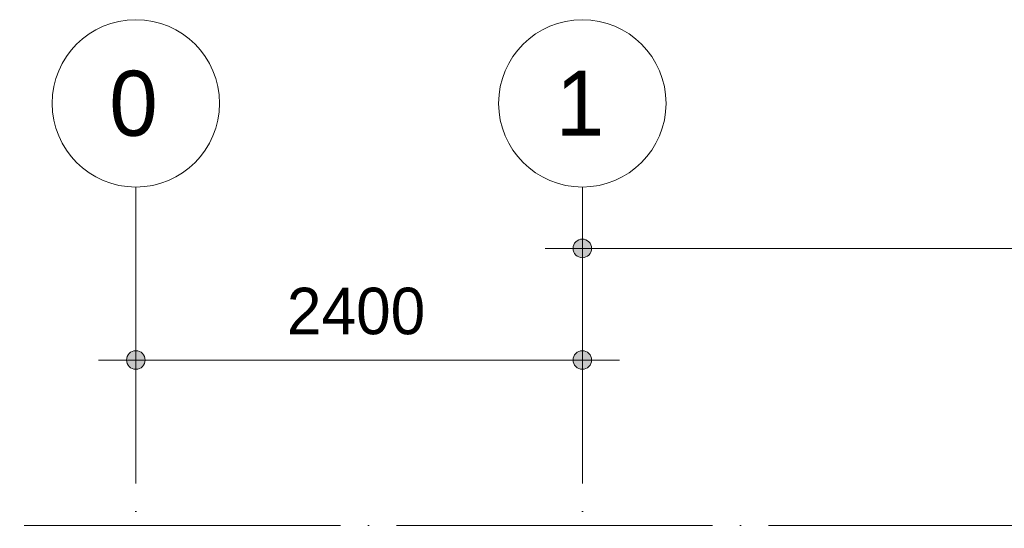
# Model space of a CAD drawing. Header units: millimetres. Extents: x 4517 to 474157, y -4632 to 9900.
# Tile 87 of 114: x 359042 to 364335, y 7165 to 9900. Entities that reach past the tile are written whole.
import ezdxf

# ---------------------------------------------------------------- set-up
doc = ezdxf.new("R2010")
doc.units = ezdxf.units.MM
doc.linetypes.add('WSP_stramienlijn', pattern=[2000, 1700, -150, 0, -150])
for name, color, linetype, lineweight in [('00_maatvoering', 8, 'Continuous', 13), ('00_maatvoering-100', 8, 'Continuous', 13), ('07_stramien', 4, 'Continuous', 13), ('07_stramien - levels', 7, 'Continuous', 13)]:
    doc.layers.add(name, color=color, linetype=linetype, lineweight=lineweight)
doc.styles.add('Revittext', font='txt', dxfattribs={"height": 250})
doc.styles.add('Revittext_2', font='txt', dxfattribs={"height": 350})
doc.dimstyles.new('WSP_25_-_transparant', dxfattribs={"dimscale": 304.8, "dimtxt": 252.223969, "dimasz": 1.312336, "dimexe": 0.656168, "dimexo": 0.0625, "dimgap": 0.213255, "dimtad": 1, "dimdec": 0, "dimzin": 0, "dimdsep": 46, "dimtxsty": 'Revittext', "dimblk1": 'DOTSMALL', "dimblk2": 'DOTSMALL', "dimsah": 1, "dimcen": 0.09, "dimdle": 0.656168, "dimazin": 0, "dimtfac": 1, "dimtdec": 4, "dimtix": 1, "dimtmove": 0, "dimatfit": 3, "dimfxl": 0.656168, "dimfxlon": 1, "dimtvp": 1, "dimtolj": 1, "dimtzin": 0, "dimarcsym": 2})

# ---------------------------------------------------------------- blocks, each defined once
blk = doc.blocks.new('Grid - Stramienbol 9_0mm-3500-as G')
at = {"layer": '07_stramien'}
blk.add_circle((5000, 9450), 450, dxfattribs=at)
blk = doc.blocks.new('DIMBLOCK103-as G')
at = {"layer": '00_maatvoering-100'}
h = blk.add_hatch(color=256, dxfattribs=at)
edge = h.paths.add_edge_path()
edge.add_arc((362066.4, 8670), 50, 0, 360)
h = blk.add_hatch(color=256, dxfattribs=at)
edge = h.paths.add_edge_path()
edge.add_arc((369266.4, 8670), 50, 0, 360)
for p, q in [((362066.4, 8870), (362066.4, 8470)), ((362066.4, 8670), (362066.4, 8870)), ((369266.4, 8870), (369266.4, 8470)), ((369266.4, 8670), (369266.4, 8870)), ((361866.4, 8670), (369266.4, 8670))]:
    blk.add_line(p, q, dxfattribs=at)
for centre in [(362066.4, 8670), (369266.4, 8670)]:
    blk.add_circle(centre, 50, dxfattribs=at)
at = {"layer": '00_maatvoering-100', "color": 0, "insert": (365278.3, 9058.7), "char_height": 250, "width": 931.288, "attachment_point": 1, "line_spacing_factor": 0.931288, "style": 'Revittext'}
blk.add_mtext('7200', dxfattribs=at)
blk = doc.blocks.new('_DotSmall')
at = {"color": 0, "linetype": 'ByBlock', "const_width": 0.5}
blk.add_lwpolyline([(-0.0625, 0, 1), (0.0625, 0, 1)], format="xyb", close=True, dxfattribs=at)
blk = doc.blocks.new('DIMBLOCK109-as G')
at = {"layer": '00_maatvoering-100'}
h = blk.add_hatch(color=256, dxfattribs=at)
edge = h.paths.add_edge_path()
edge.add_arc((359666.4, 8070), 50, 0, 360)
h = blk.add_hatch(color=256, dxfattribs=at)
edge = h.paths.add_edge_path()
edge.add_arc((362066.4, 8070), 50, 0, 360)
for p, q in [((359666.4, 8270), (359666.4, 7870)), ((359666.4, 8070), (359666.4, 8270)), ((362066.4, 8270), (362066.4, 7870)), ((362066.4, 8070), (362066.4, 8270)), ((359466.4, 8070), (362266.4, 8070))]:
    blk.add_line(p, q, dxfattribs=at)
for centre in [(359666.4, 8070), (362066.4, 8070)]:
    blk.add_circle(centre, 50, dxfattribs=at)
at = {"layer": '00_maatvoering-100', "color": 0, "insert": (360478.3, 8458.7), "char_height": 250, "width": 931.288, "attachment_point": 1, "line_spacing_factor": 0.931288, "style": 'Revittext'}
blk.add_mtext('2400', dxfattribs=at)

msp = doc.modelspace()

# ---------------------------------------------------------------- linework, layer by layer
at = {"layer": '07_stramien', "linetype": 'WSP_stramienlijn'}
for p, q in [((359666.4, -4594.5), (359666.4, 9000)), ((362066.4, -4594.5), (362066.4, 9000))]:
    msp.add_line(p, q, dxfattribs=at)
at = {"layer": '07_stramien - levels', "linetype": 'WSP_stramienlijn'}
msp.add_line((355066.4, 7180), (399426.3, 7180), dxfattribs=at)

# ---------------------------------------------------------------- block references
at = {"layer": '07_stramien'}
for p in [(354666.4, 0), (357066.4, 0)]:
    msp.add_blockref('Grid - Stramienbol 9_0mm-3500-as G', p, dxfattribs=at)

# ---------------------------------------------------------------- texts
at = {"layer": '07_stramien', "char_height": 350, "width": 336.709, "attachment_point": 1, "style": 'Revittext_2'}
for s, insert in [('0', (359523.8, 9625.6)), ('1', (361923.8, 9625.6))]:
    msp.add_mtext(s, dxfattribs=dict(at, insert=insert))

# ---------------------------------------------------------------- dimensions: what is measured, and where the dimension line sits
at = {"layer": '00_maatvoering'}
for base, p1, p2, override, picture, middle in [((369266.4, 8670), (362066.4, 8870), (369266.4, 8870), {"dimpost": '<>', "dimfxl": 7200}, 'DIMBLOCK103-as G', (365666.4, 8862.6)), ((362066.4, 8070), (359666.4, 8270), (362066.4, 8270), {"dimpost": '<>', "dimfxl": 2400}, 'DIMBLOCK109-as G', (360866.4, 8262.6))]:
    dim = msp.add_linear_dim(base=base, p1=p1, p2=p2, dimstyle='WSP_25_-_transparant', override=override, dxfattribs=at)
    dim.commit()
    dim.dimension.update_dxf_attribs({"geometry": picture, "text_midpoint": middle})

doc.saveas('drawing.dxf')
